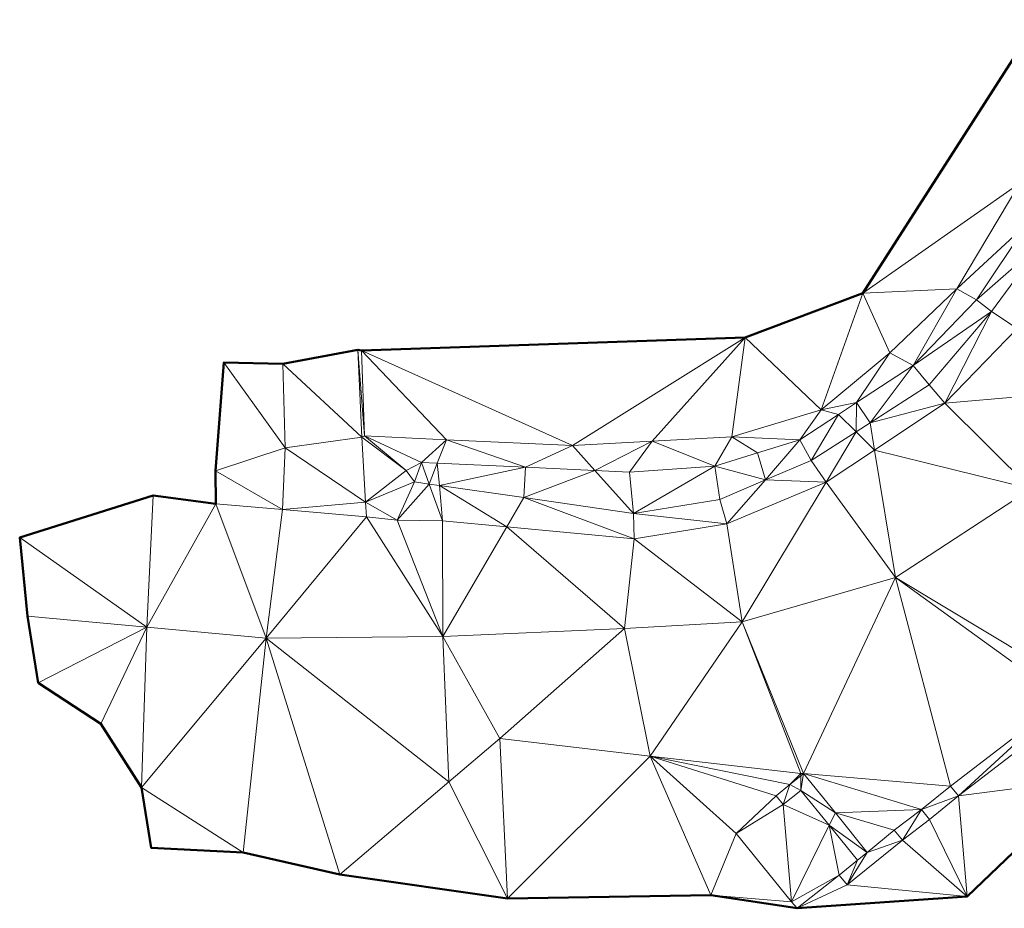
# Model space of a CAD drawing. Header units: metres. Extents: x 3490451 to 6981510, y 5754235 to 11509207.
# Tile 4 of 77: x 3490451 to 3490479, y 5754359 to 5754384. Entities that reach past the tile are written whole.
import ezdxf

# ---------------------------------------------------------------- set-up
doc = ezdxf.new("R2010")
doc.units = ezdxf.units.M
doc.layers.add('Kartierung-05$0$$VERB', color=7, linetype='Continuous', lineweight=18, true_color=0x82563a)

msp = doc.modelspace()

# ---------------------------------------------------------------- linework, layer by layer
at = {"layer": 'Kartierung-05$0$$VERB', "color": 1, "lineweight": 50, "ltscale": 0.02}
msp.add_lwpolyline([(3490479.508, 5754383.833), (3490474.65, 5754376.25), (3490471.387, 5754375.024), (3490460.757, 5754374.658), (3490460.652, 5754374.675), (3490458.573, 5754374.288), (3490456.941, 5754374.328), (3490456.702, 5754371.328), (3490456.712, 5754370.41), (3490454.982, 5754370.637), (3490451.28, 5754369.475), (3490451.5, 5754367.292), (3490451.792, 5754365.449), (3490453.526, 5754364.307), (3490454.659, 5754362.546), (3490454.922, 5754360.874), (3490457.473, 5754360.74), (3490460.154, 5754360.135), (3490464.803, 5754359.467), (3490470.432, 5754359.556), (3490472.826, 5754359.193), (3490477.538, 5754359.524), (3490480.942, 5754362.779)], dxfattribs=at)
at = {"layer": 'Kartierung-05$0$$VERB'}
for points in [[(3490478.998, 5754379.303, 170.506), (3490474.65, 5754376.25, 170.235), (3490479.508, 5754383.833, 170.377)], [(3490478.998, 5754379.303, 170.506), (3490474.65, 5754376.25, 170.235), (3490477.255, 5754376.372, 170.453)], [(3490478.998, 5754379.303, 170.506), (3490479.207, 5754378.179, 170.7), (3490477.255, 5754376.372, 170.453)], [(3490479.207, 5754378.179, 170.7), (3490477.796, 5754376.068, 170.676), (3490477.255, 5754376.372, 170.453)], [(3490479.207, 5754378.179, 170.7), (3490479.632, 5754377.674, 170.7), (3490477.796, 5754376.068, 170.676)], [(3490479.632, 5754377.674, 170.7), (3490477.796, 5754376.068, 170.676), (3490478.211, 5754375.746, 170.678)], [(3490479.632, 5754377.674, 170.7), (3490478.211, 5754375.746, 170.678), (3490478.923, 5754375.268, 170.263)], [(3490471.387, 5754375.024, 170.227), (3490474.65, 5754376.25, 170.235), (3490473.491, 5754373.018, 170.474)], [(3490474.65, 5754376.25, 170.235), (3490475.393, 5754374.592, 170.484), (3490473.491, 5754373.018, 170.474)], [(3490474.65, 5754376.25, 170.235), (3490477.255, 5754376.372, 170.453), (3490475.393, 5754374.592, 170.484)], [(3490476.044, 5754374.243, 170.658), (3490477.255, 5754376.372, 170.453), (3490475.393, 5754374.592, 170.484)], [(3490477.796, 5754376.068, 170.676), (3490476.044, 5754374.243, 170.658), (3490477.255, 5754376.372, 170.453)], [(3490477.796, 5754376.068, 170.676), (3490478.211, 5754375.746, 170.678), (3490476.044, 5754374.243, 170.658)], [(3490478.211, 5754375.746, 170.678), (3490476.044, 5754374.243, 170.658), (3490476.481, 5754373.706, 170.557)], [(3490478.211, 5754375.746, 170.678), (3490476.481, 5754373.706, 170.557), (3490476.92, 5754373.198, 170.249)], [(3490478.211, 5754375.746, 170.678), (3490476.92, 5754373.198, 170.249), (3490478.923, 5754375.268, 170.263)], [(3490481.191, 5754373.567, 170.264), (3490476.92, 5754373.198, 170.249), (3490478.923, 5754375.268, 170.263)], [(3490466.599, 5754372.022, 170.405), (3490460.757, 5754374.658, 170.134), (3490471.387, 5754375.024, 170.227)], [(3490468.805, 5754372.144, 170.446), (3490466.599, 5754372.022, 170.405), (3490471.387, 5754375.024, 170.227)], [(3490468.805, 5754372.144, 170.446), (3490471.387, 5754375.024, 170.227), (3490471.012, 5754372.265, 170.486)], [(3490471.387, 5754375.024, 170.227), (3490473.491, 5754373.018, 170.474), (3490471.012, 5754372.265, 170.486)], [(3490458.573, 5754374.288, 170.019), (3490460.652, 5754374.675, 169.995), (3490460.761, 5754372.256, 170.05)], [(3490460.835, 5754372.292, 170.243), (3490460.757, 5754374.658, 170.134), (3490460.652, 5754374.675, 169.995)], [(3490460.835, 5754372.292, 170.243), (3490460.652, 5754374.675, 169.995), (3490460.761, 5754372.256, 170.05)], [(3490463.104, 5754372.186, 170.324), (3490460.835, 5754372.292, 170.243), (3490460.757, 5754374.658, 170.134)], [(3490466.599, 5754372.022, 170.405), (3490463.104, 5754372.186, 170.324), (3490460.757, 5754374.658, 170.134)], [(3490474.473, 5754373.215, 170.638), (3490475.393, 5754374.592, 170.484), (3490473.491, 5754373.018, 170.474)], [(3490474.473, 5754373.215, 170.638), (3490476.044, 5754374.243, 170.658), (3490475.393, 5754374.592, 170.484)], [(3490458.639, 5754371.959, 170.102), (3490456.702, 5754371.328, 170.047), (3490456.941, 5754374.328, 170.035)], [(3490458.573, 5754374.288, 170.019), (3490458.639, 5754371.959, 170.102), (3490456.941, 5754374.328, 170.035)], [(3490458.573, 5754374.288, 170.019), (3490458.639, 5754371.959, 170.102), (3490460.761, 5754372.256, 170.05)], [(3490474.845, 5754372.657, 170.567), (3490474.473, 5754373.215, 170.638), (3490476.044, 5754374.243, 170.658)], [(3490474.845, 5754372.657, 170.567), (3490476.044, 5754374.243, 170.658), (3490476.481, 5754373.706, 170.557)], [(3490474.845, 5754372.657, 170.567), (3490476.481, 5754373.706, 170.557), (3490476.92, 5754373.198, 170.249)], [(3490479.311, 5754370.823, 170.251), (3490481.191, 5754373.567, 170.264), (3490476.92, 5754373.198, 170.249)], [(3490473.975, 5754372.889, 170.632), (3490474.473, 5754373.215, 170.638), (3490473.491, 5754373.018, 170.474)], [(3490474.458, 5754372.409, 170.569), (3490473.975, 5754372.889, 170.632), (3490474.473, 5754373.215, 170.638)], [(3490474.458, 5754372.409, 170.569), (3490474.845, 5754372.657, 170.567), (3490474.473, 5754373.215, 170.638)], [(3490474.971, 5754371.9, 170.231), (3490474.845, 5754372.657, 170.567), (3490476.92, 5754373.198, 170.249)], [(3490474.971, 5754371.9, 170.231), (3490479.311, 5754370.823, 170.251), (3490476.92, 5754373.198, 170.249)], [(3490473.491, 5754373.018, 170.474), (3490471.012, 5754372.265, 170.486), (3490472.902, 5754372.187, 170.618)], [(3490473.975, 5754372.889, 170.632), (3490473.491, 5754373.018, 170.474), (3490472.902, 5754372.187, 170.618)], [(3490473.975, 5754372.889, 170.632), (3490472.902, 5754372.187, 170.618), (3490473.21, 5754371.608, 170.577)], [(3490474.458, 5754372.409, 170.569), (3490473.975, 5754372.889, 170.632), (3490473.21, 5754371.608, 170.577)], [(3490474.458, 5754372.409, 170.569), (3490474.971, 5754371.9, 170.231), (3490474.845, 5754372.657, 170.567)], [(3490474.458, 5754372.409, 170.569), (3490473.21, 5754371.608, 170.577), (3490473.634, 5754371.009, 170.218)], [(3490474.458, 5754372.409, 170.569), (3490474.971, 5754371.9, 170.231), (3490473.634, 5754371.009, 170.218)], [(3490458.639, 5754371.959, 170.102), (3490460.761, 5754372.256, 170.05), (3490460.861, 5754370.452, 170.052)], [(3490461.989, 5754371.329, 170.651), (3490460.835, 5754372.292, 170.243), (3490460.761, 5754372.256, 170.05)], [(3490461.989, 5754371.329, 170.651), (3490460.761, 5754372.256, 170.05), (3490460.861, 5754370.452, 170.052)], [(3490463.104, 5754372.186, 170.324), (3490462.413, 5754371.558, 170.679), (3490460.835, 5754372.292, 170.243)], [(3490461.989, 5754371.329, 170.651), (3490462.413, 5754371.558, 170.679), (3490460.835, 5754372.292, 170.243)], [(3490462.854, 5754371.537, 170.671), (3490463.104, 5754372.186, 170.324), (3490462.413, 5754371.558, 170.679)], [(3490462.854, 5754371.537, 170.671), (3490465.295, 5754371.423, 170.628), (3490463.104, 5754372.186, 170.324)], [(3490465.295, 5754371.423, 170.628), (3490466.599, 5754372.022, 170.405), (3490463.104, 5754372.186, 170.324)], [(3490467.219, 5754371.333, 170.594), (3490468.805, 5754372.144, 170.446), (3490466.599, 5754372.022, 170.405)], [(3490467.219, 5754371.333, 170.594), (3490468.805, 5754372.144, 170.446), (3490468.177, 5754371.288, 170.577)], [(3490468.805, 5754372.144, 170.446), (3490468.177, 5754371.288, 170.577), (3490470.549, 5754371.45, 170.577)], [(3490468.805, 5754372.144, 170.446), (3490470.549, 5754371.45, 170.577), (3490471.012, 5754372.265, 170.486)], [(3490471.726, 5754371.819, 170.597), (3490470.549, 5754371.45, 170.577), (3490471.012, 5754372.265, 170.486)], [(3490471.726, 5754371.819, 170.597), (3490471.012, 5754372.265, 170.486), (3490472.902, 5754372.187, 170.618)], [(3490471.948, 5754371.07, 170.577), (3490471.726, 5754371.819, 170.597), (3490472.902, 5754372.187, 170.618)], [(3490471.948, 5754371.07, 170.577), (3490472.902, 5754372.187, 170.618), (3490473.21, 5754371.608, 170.577)], [(3490458.639, 5754371.959, 170.102), (3490458.566, 5754370.249, 170.036), (3490456.702, 5754371.328, 170.047)], [(3490458.639, 5754371.959, 170.102), (3490458.566, 5754370.249, 170.036), (3490460.861, 5754370.452, 170.052)], [(3490467.219, 5754371.333, 170.594), (3490465.295, 5754371.423, 170.628), (3490466.599, 5754372.022, 170.405)], [(3490471.948, 5754371.07, 170.577), (3490471.726, 5754371.819, 170.597), (3490470.549, 5754371.45, 170.577)], [(3490474.971, 5754371.9, 170.231), (3490475.556, 5754368.369, 170.204), (3490473.634, 5754371.009, 170.218)], [(3490474.971, 5754371.9, 170.231), (3490475.556, 5754368.369, 170.204), (3490479.311, 5754370.823, 170.251)], [(3490461.989, 5754371.329, 170.651), (3490462.413, 5754371.558, 170.679), (3490462.221, 5754371.017, 170.522)], [(3490462.63, 5754370.958, 170.526), (3490462.413, 5754371.558, 170.679), (3490462.221, 5754371.017, 170.522)], [(3490462.854, 5754371.537, 170.671), (3490462.63, 5754370.958, 170.526), (3490462.413, 5754371.558, 170.679)], [(3490462.91, 5754370.918, 170.528), (3490462.854, 5754371.537, 170.671), (3490462.63, 5754370.958, 170.526)], [(3490462.91, 5754370.918, 170.528), (3490462.854, 5754371.537, 170.671), (3490465.295, 5754371.423, 170.628)], [(3490471.948, 5754371.07, 170.577), (3490473.21, 5754371.608, 170.577), (3490473.634, 5754371.009, 170.218)], [(3490458.566, 5754370.249, 170.036), (3490456.702, 5754371.328, 170.047), (3490456.712, 5754370.41, 170.033)], [(3490461.989, 5754371.329, 170.651), (3490462.221, 5754371.017, 170.522), (3490460.861, 5754370.452, 170.052)], [(3490462.91, 5754370.918, 170.528), (3490465.254, 5754370.581, 170.549), (3490465.295, 5754371.423, 170.628)], [(3490467.219, 5754371.333, 170.594), (3490465.254, 5754370.581, 170.549), (3490465.295, 5754371.423, 170.628)], [(3490467.219, 5754371.333, 170.594), (3490465.254, 5754370.581, 170.549), (3490468.288, 5754370.145, 170.577)], [(3490467.219, 5754371.333, 170.594), (3490468.177, 5754371.288, 170.577), (3490468.288, 5754370.145, 170.577)], [(3490468.177, 5754371.288, 170.577), (3490470.549, 5754371.45, 170.577), (3490468.288, 5754370.145, 170.577)], [(3490470.549, 5754371.45, 170.577), (3490468.288, 5754370.145, 170.577), (3490470.686, 5754370.532, 170.577)], [(3490471.948, 5754371.07, 170.577), (3490470.549, 5754371.45, 170.577), (3490470.686, 5754370.532, 170.577)], [(3490462.221, 5754371.017, 170.522), (3490460.861, 5754370.452, 170.052), (3490461.742, 5754369.955, 170.079)], [(3490462.63, 5754370.958, 170.526), (3490462.221, 5754371.017, 170.522), (3490461.742, 5754369.955, 170.079)], [(3490471.948, 5754371.07, 170.577), (3490470.686, 5754370.532, 170.577), (3490470.88, 5754369.854, 170.179)], [(3490471.948, 5754371.07, 170.577), (3490470.88, 5754369.854, 170.179), (3490473.634, 5754371.009, 170.218)], [(3490471.301, 5754367.133, 170.172), (3490470.88, 5754369.854, 170.179), (3490473.634, 5754371.009, 170.218)], [(3490471.301, 5754367.133, 170.172), (3490475.556, 5754368.369, 170.204), (3490473.634, 5754371.009, 170.218)], [(3490462.63, 5754370.958, 170.526), (3490461.742, 5754369.955, 170.079), (3490462.999, 5754369.94, 170.1)], [(3490462.91, 5754370.918, 170.528), (3490462.63, 5754370.958, 170.526), (3490462.999, 5754369.94, 170.1)], [(3490462.91, 5754370.918, 170.528), (3490464.782, 5754369.772, 170.126), (3490465.254, 5754370.581, 170.549)], [(3490462.91, 5754370.918, 170.528), (3490464.782, 5754369.772, 170.126), (3490462.999, 5754369.94, 170.1)], [(3490475.556, 5754368.369, 170.204), (3490479.311, 5754370.823, 170.251), (3490480.606, 5754365.323, 170.34)], [(3490454.805, 5754366.987, 170.064), (3490454.982, 5754370.637, 169.99), (3490451.28, 5754369.475, 169.933)], [(3490454.805, 5754366.987, 170.064), (3490456.712, 5754370.41, 170.033), (3490454.982, 5754370.637, 169.99)], [(3490458.566, 5754370.249, 170.036), (3490460.861, 5754370.452, 170.052), (3490460.895, 5754370.046, 169.996)], [(3490460.861, 5754370.452, 170.052), (3490460.895, 5754370.046, 169.996), (3490461.742, 5754369.955, 170.079)], [(3490464.782, 5754369.772, 170.126), (3490465.254, 5754370.581, 170.549), (3490468.311, 5754369.44, 170.177)], [(3490465.254, 5754370.581, 170.549), (3490468.288, 5754370.145, 170.577), (3490468.311, 5754369.44, 170.177)], [(3490468.288, 5754370.145, 170.577), (3490470.686, 5754370.532, 170.577), (3490470.88, 5754369.854, 170.179)], [(3490454.805, 5754366.987, 170.064), (3490456.712, 5754370.41, 170.033), (3490458.11, 5754366.681, 170.116)], [(3490458.566, 5754370.249, 170.036), (3490456.712, 5754370.41, 170.033), (3490458.11, 5754366.681, 170.116)], [(3490458.566, 5754370.249, 170.036), (3490460.895, 5754370.046, 169.996), (3490458.11, 5754366.681, 170.116)], [(3490460.895, 5754370.046, 169.996), (3490458.11, 5754366.681, 170.116), (3490463.007, 5754366.731, 170.127)], [(3490460.895, 5754370.046, 169.996), (3490463.007, 5754366.731, 170.127), (3490461.742, 5754369.955, 170.079)], [(3490463.007, 5754366.731, 170.127), (3490461.742, 5754369.955, 170.079), (3490462.999, 5754369.94, 170.1)], [(3490464.782, 5754369.772, 170.126), (3490463.007, 5754366.731, 170.127), (3490462.999, 5754369.94, 170.1)], [(3490468.288, 5754370.145, 170.577), (3490468.311, 5754369.44, 170.177), (3490470.88, 5754369.854, 170.179)], [(3490464.782, 5754369.772, 170.126), (3490463.007, 5754366.731, 170.127), (3490468.042, 5754366.956, 170.157)], [(3490464.782, 5754369.772, 170.126), (3490468.042, 5754366.956, 170.157), (3490468.311, 5754369.44, 170.177)], [(3490471.301, 5754367.133, 170.172), (3490468.311, 5754369.44, 170.177), (3490470.88, 5754369.854, 170.179)], [(3490454.805, 5754366.987, 170.064), (3490451.5, 5754367.292, 170.011), (3490451.28, 5754369.475, 169.933)], [(3490468.042, 5754366.956, 170.157), (3490471.301, 5754367.133, 170.172), (3490468.311, 5754369.44, 170.177)], [(3490471.301, 5754367.133, 170.172), (3490475.556, 5754368.369, 170.204), (3490473.006, 5754362.929, 170.237)], [(3490475.556, 5754368.369, 170.204), (3490473.006, 5754362.929, 170.237), (3490477.077, 5754362.583, 170.284)], [(3490475.556, 5754368.369, 170.204), (3490477.077, 5754362.583, 170.284), (3490480.214, 5754364.994, 170.322)], [(3490475.556, 5754368.369, 170.204), (3490480.214, 5754364.994, 170.322), (3490480.606, 5754365.323, 170.34)], [(3490454.805, 5754366.987, 170.064), (3490451.5, 5754367.292, 170.011), (3490451.792, 5754365.449, 170.078)], [(3490454.805, 5754366.987, 170.064), (3490451.792, 5754365.449, 170.078), (3490453.526, 5754364.307, 170.146)], [(3490454.805, 5754366.987, 170.064), (3490453.526, 5754364.307, 170.146), (3490454.659, 5754362.546, 170.2)], [(3490454.805, 5754366.987, 170.064), (3490454.659, 5754362.546, 170.2), (3490458.11, 5754366.681, 170.116)], [(3490464.584, 5754363.901, 170.122), (3490463.007, 5754366.731, 170.127), (3490468.042, 5754366.956, 170.157)], [(3490468.757, 5754363.414, 170.174), (3490464.584, 5754363.901, 170.122), (3490468.042, 5754366.956, 170.157)], [(3490468.757, 5754363.414, 170.174), (3490468.042, 5754366.956, 170.157), (3490471.301, 5754367.133, 170.172)], [(3490468.757, 5754363.414, 170.174), (3490472.929, 5754362.928, 170.226), (3490471.301, 5754367.133, 170.172)], [(3490472.929, 5754362.928, 170.226), (3490471.301, 5754367.133, 170.172), (3490473.006, 5754362.929, 170.237)], [(3490457.473, 5754360.74, 170.248), (3490454.659, 5754362.546, 170.2), (3490458.11, 5754366.681, 170.116)], [(3490457.473, 5754360.74, 170.248), (3490460.154, 5754360.135, 170.268), (3490458.11, 5754366.681, 170.116)], [(3490463.172, 5754362.698, 170.237), (3490458.11, 5754366.681, 170.116), (3490463.007, 5754366.731, 170.127)], [(3490460.154, 5754360.135, 170.268), (3490463.172, 5754362.698, 170.237), (3490458.11, 5754366.681, 170.116)], [(3490463.172, 5754362.698, 170.237), (3490464.584, 5754363.901, 170.122), (3490463.007, 5754366.731, 170.127)], [(3490477.297, 5754362.311, 170.284), (3490477.077, 5754362.583, 170.284), (3490480.214, 5754364.994, 170.322)], [(3490477.297, 5754362.311, 170.284), (3490480.439, 5754364.726, 170.304), (3490480.214, 5754364.994, 170.322)], [(3490477.297, 5754362.311, 170.284), (3490480.439, 5754364.726, 170.304), (3490480.942, 5754362.779, 170.215)], [(3490463.172, 5754362.698, 170.237), (3490464.584, 5754363.901, 170.122), (3490464.803, 5754359.467, 170.237)], [(3490468.757, 5754363.414, 170.174), (3490464.584, 5754363.901, 170.122), (3490464.803, 5754359.467, 170.237)], [(3490468.757, 5754363.414, 170.174), (3490464.803, 5754359.467, 170.237), (3490470.432, 5754359.556, 170.242)], [(3490468.757, 5754363.414, 170.174), (3490472.626, 5754362.622, 170.261), (3490472.245, 5754362.315, 170.285)], [(3490468.757, 5754363.414, 170.174), (3490472.626, 5754362.622, 170.261), (3490472.929, 5754362.928, 170.226)], [(3490468.757, 5754363.414, 170.174), (3490472.245, 5754362.315, 170.285), (3490471.135, 5754361.272, 170.247)], [(3490468.757, 5754363.414, 170.174), (3490470.432, 5754359.556, 170.242), (3490471.135, 5754361.272, 170.247)], [(3490472.929, 5754362.867, 170.242), (3490472.626, 5754362.622, 170.261), (3490472.929, 5754362.928, 170.226)], [(3490472.929, 5754362.867, 170.242), (3490472.626, 5754362.622, 170.261), (3490472.931, 5754362.464, 170.285)], [(3490472.929, 5754362.867, 170.242), (3490472.931, 5754362.464, 170.285), (3490473.006, 5754362.929, 170.237)], [(3490472.929, 5754362.867, 170.242), (3490472.929, 5754362.928, 170.226), (3490473.006, 5754362.929, 170.237)], [(3490473.888, 5754361.836, 170.291), (3490472.931, 5754362.464, 170.285), (3490473.006, 5754362.929, 170.237)], [(3490473.006, 5754362.929, 170.237), (3490476.27, 5754361.929, 170.302), (3490477.077, 5754362.583, 170.284)], [(3490473.888, 5754361.836, 170.291), (3490473.006, 5754362.929, 170.237), (3490476.27, 5754361.929, 170.302)], [(3490457.473, 5754360.74, 170.248), (3490454.659, 5754362.546, 170.2), (3490454.922, 5754360.874, 170.248)], [(3490460.154, 5754360.135, 170.268), (3490463.172, 5754362.698, 170.237), (3490464.803, 5754359.467, 170.237)], [(3490472.626, 5754362.622, 170.261), (3490472.245, 5754362.315, 170.285), (3490472.442, 5754362.07, 170.285)], [(3490472.626, 5754362.622, 170.261), (3490472.931, 5754362.464, 170.285), (3490472.442, 5754362.07, 170.285)], [(3490477.297, 5754362.311, 170.284), (3490476.27, 5754361.929, 170.302), (3490477.077, 5754362.583, 170.284)], [(3490477.297, 5754362.311, 170.284), (3490477.538, 5754359.524, 170.307), (3490480.942, 5754362.779, 170.215)], [(3490472.245, 5754362.315, 170.285), (3490472.442, 5754362.07, 170.285), (3490471.135, 5754361.272, 170.247)], [(3490473.714, 5754361.494, 170.286), (3490472.931, 5754362.464, 170.285), (3490472.442, 5754362.07, 170.285)], [(3490473.714, 5754361.494, 170.286), (3490473.888, 5754361.836, 170.291), (3490472.931, 5754362.464, 170.285)], [(3490477.297, 5754362.311, 170.284), (3490476.49, 5754361.657, 170.302), (3490476.27, 5754361.929, 170.302)], [(3490477.297, 5754362.311, 170.284), (3490476.49, 5754361.657, 170.302), (3490477.538, 5754359.524, 170.307)], [(3490472.442, 5754362.07, 170.285), (3490472.666, 5754359.372, 170.28), (3490471.135, 5754361.272, 170.247)], [(3490473.714, 5754361.494, 170.286), (3490472.442, 5754362.07, 170.285), (3490472.666, 5754359.372, 170.28)], [(3490473.714, 5754361.494, 170.286), (3490473.888, 5754361.836, 170.291), (3490474.77, 5754360.742, 170.344)], [(3490473.888, 5754361.836, 170.291), (3490475.519, 5754361.356, 170.334), (3490476.27, 5754361.929, 170.302)], [(3490473.888, 5754361.836, 170.291), (3490474.77, 5754360.742, 170.344), (3490475.519, 5754361.356, 170.334)], [(3490475.741, 5754361.085, 170.334), (3490475.519, 5754361.356, 170.334), (3490476.27, 5754361.929, 170.302)], [(3490476.49, 5754361.657, 170.302), (3490475.741, 5754361.085, 170.334), (3490476.27, 5754361.929, 170.302)], [(3490473.714, 5754361.494, 170.286), (3490473.99, 5754360.116, 170.288), (3490472.666, 5754359.372, 170.28)], [(3490473.714, 5754361.494, 170.286), (3490474.496, 5754360.524, 170.288), (3490473.99, 5754360.116, 170.288)], [(3490473.714, 5754361.494, 170.286), (3490474.496, 5754360.524, 170.288), (3490474.77, 5754360.742, 170.344)], [(3490476.49, 5754361.657, 170.302), (3490475.741, 5754361.085, 170.334), (3490477.538, 5754359.524, 170.307)], [(3490470.432, 5754359.556, 170.242), (3490472.666, 5754359.372, 170.28), (3490471.135, 5754361.272, 170.247)], [(3490475.741, 5754361.085, 170.334), (3490474.77, 5754360.742, 170.344), (3490475.519, 5754361.356, 170.334)], [(3490475.741, 5754361.085, 170.334), (3490474.213, 5754359.84, 170.288), (3490474.77, 5754360.742, 170.344)], [(3490475.741, 5754361.085, 170.334), (3490474.213, 5754359.84, 170.288), (3490477.538, 5754359.524, 170.307)], [(3490474.496, 5754360.524, 170.288), (3490474.213, 5754359.84, 170.288), (3490474.77, 5754360.742, 170.344)], [(3490474.496, 5754360.524, 170.288), (3490474.213, 5754359.84, 170.288), (3490473.99, 5754360.116, 170.288)], [(3490472.826, 5754359.193, 170.284), (3490473.99, 5754360.116, 170.288), (3490472.666, 5754359.372, 170.28)], [(3490474.213, 5754359.84, 170.288), (3490472.826, 5754359.193, 170.284), (3490473.99, 5754360.116, 170.288)], [(3490474.213, 5754359.84, 170.288), (3490472.826, 5754359.193, 170.284), (3490477.538, 5754359.524, 170.307)], [(3490470.432, 5754359.556, 170.242), (3490472.826, 5754359.193, 170.284), (3490472.666, 5754359.372, 170.28)]]:
    msp.add_3dface(points, dxfattribs=at)

doc.saveas('drawing.dxf')
